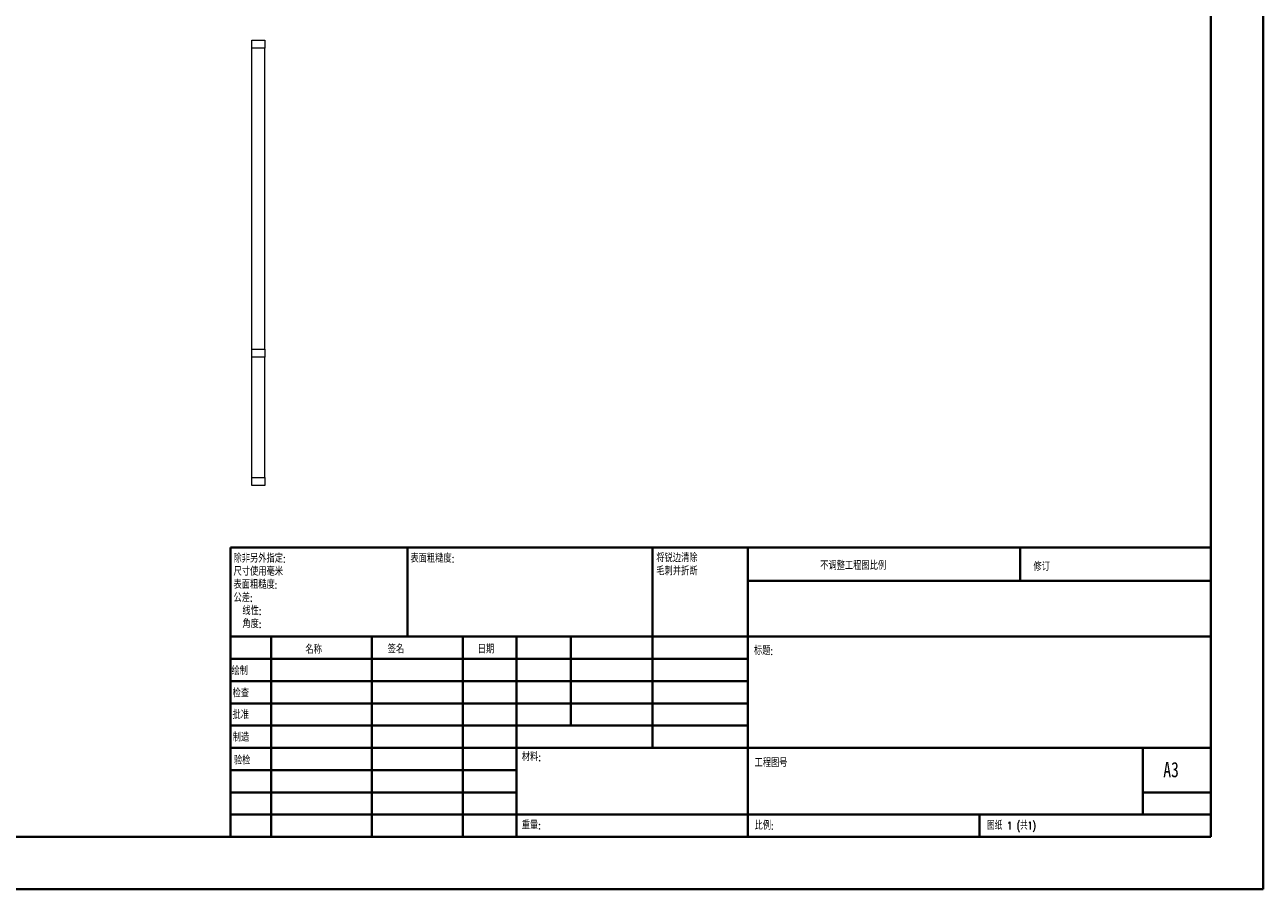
# Model space of a CAD drawing. Header units: millimetres. Extents: x 0 to 420, y 0 to 297.
# Tile 2 of 3: x 184 to 420, y 0 to 165. Entities that reach past the tile are written whole.
import ezdxf

# ---------------------------------------------------------------- set-up
doc = ezdxf.new("R2010")
doc.units = ezdxf.units.MM
doc.styles.add('SLDTEXTSTYLE0', font='TXT', dxfattribs={"width": 0.75, "bigfont": 'bigfont'})
doc.styles.add('SLDTEXTSTYLE1', font='TXT', dxfattribs={"width": 0.75})
doc.styles.add('SLDTEXTSTYLE2', font='TXT', dxfattribs={"width": 0.694444, "bigfont": 'bigfont'})

# ---------------------------------------------------------------- blocks, each defined once
blk = doc.blocks.new('SW_NOTE_0')
at = {"color": 0, "linetype": 'Continuous', "lineweight": 0, "char_height": 1.5, "attachment_point": 1, "style": 'SLDTEXTSTYLE0'}
for s, insert in [('\\M+18FAB锐边\\M+190B4\\M+18F9C', (0, 1.93)), ('\\M+196D1\\M+18E68\\M+19BF3\\M+190DC\\M+19266', (0, -0.57))]:
    blk.add_mtext(s, dxfattribs=dict(at, insert=insert))
blk = doc.blocks.new('SW_NOTE_1')
at = {"color": 0, "linetype": 'Continuous', "lineweight": 0, "char_height": 1.5, "attachment_point": 1, "style": 'SLDTEXTSTYLE0'}
for s, insert in [('\\M+18F9C\\M+194F1另\\M+18A4F\\M+18E77\\M+192E8:', (0, 1.93)), ('\\M+18EDA\\M+190A1\\M+18E67\\M+19770\\M+19F7C\\M+195C4', (0, -0.57)), ('\\M+1955C\\M+196CA\\M+19165糙\\M+19378:', (0, -3.07)), ('\\M+18CF6\\M+18DB7:', (0, -5.57)), ('线\\M+190AB:', (1.69, -8.07)), ('\\M+18A70\\M+19378:', (1.69, -10.57))]:
    blk.add_mtext(s, dxfattribs=dict(at, insert=insert))

msp = doc.modelspace()

# ---------------------------------------------------------------- linework, layer by layer
at = {"color": 7, "linetype": 'Continuous', "lineweight": 40}
for p, q in [((420.08, 0.21), (420.08, 297.21)), ((410.08, 287.21), (410.08, 10.21)), ((222.88, 65.46), (410.08, 65.46)), ((222.88, 65.46), (222.88, 10.21)), ((256.68, 48.46), (256.68, 65.46)), ((303.48, 65.46), (303.48, 27.21)), ((321.68, 65.46), (321.68, 10.21)), ((373.68, 59.09), (373.68, 65.46)), ((410.08, 59.09), (321.68, 59.09)), ((410.08, 48.46), (222.88, 48.46)), ((230.68, 48.46), (230.68, 10.21)), ((249.87, 48.46), (249.87, 10.21)), ((267.28, 48.46), (267.28, 10.21)), ((277.48, 10.21), (277.48, 48.46)), ((287.88, 31.46), (287.88, 48.46)), ((321.68, 44.21), (222.88, 44.21)), ((321.68, 39.96), (222.88, 39.96)), ((321.68, 35.71), (222.88, 35.71)), ((321.68, 31.46), (222.88, 31.46)), ((277.48, 27.21), (222.88, 27.21)), ((277.48, 27.21), (410.08, 27.21)), ((397.08, 14.46), (397.08, 27.21)), ((277.48, 22.96), (222.88, 22.96)), ((277.48, 18.71), (222.88, 18.71)), ((410.08, 18.71), (397.08, 18.71)), ((222.88, 14.46), (410.08, 14.46)), ((365.88, 10.21), (365.88, 14.46)), ((25.08, 10.21), (410.08, 10.21)), ((0.08, 0.21), (420.08, 0.21))]:
    msp.add_line(p, q, dxfattribs=at)
at = {"color": 7, "linetype": 'Continuous', "lineweight": 15}
for p, q in [((226.97, 162.36), (229.47, 162.36)), ((226.97, 160.86), (226.97, 162.36)), ((229.47, 160.86), (226.97, 160.86)), ((226.97, 103.36), (226.97, 160.86)), ((229.47, 162.36), (229.47, 160.86)), ((229.47, 103.36), (229.47, 160.86)), ((226.97, 103.36), (229.47, 103.36)), ((226.97, 101.86), (226.97, 103.36)), ((229.47, 101.86), (226.97, 101.86)), ((226.97, 78.86), (226.97, 101.86)), ((229.47, 103.36), (229.47, 101.86)), ((229.47, 78.86), (229.47, 101.86)), ((226.97, 78.86), (229.47, 78.86)), ((226.97, 77.36), (226.97, 78.86)), ((229.47, 78.86), (229.47, 77.36)), ((229.47, 77.36), (226.97, 77.36))]:
    msp.add_line(p, q, dxfattribs=at)

# ---------------------------------------------------------------- block references
at = {"color": 7, "linetype": 'Continuous', "lineweight": 0}
for name, p in [('SW_NOTE_1', (223.47, 62.2)), ('SW_NOTE_0', (304.19, 62.28))]:
    msp.add_blockref(name, p, dxfattribs=at)

# ---------------------------------------------------------------- texts
at = {"color": 7, "linetype": 'Continuous', "lineweight": 0, "attachment_point": 1}
for s, insert, char_height, style in [('\\M+1955C\\M+196CA\\M+19165糙\\M+19378:', (257.25, 64.13), 1.5, 'SLDTEXTSTYLE0'), ('\\M+19573调\\M+190AE\\M+18D48\\M+192F6图\\M+194E4\\M+197E1', (335.49, 62.75), 1.5, 'SLDTEXTSTYLE0'), ('\\M+18F43订', (376.21, 62.55), 1.5, 'SLDTEXTSTYLE0'), ('\\M+196BC\\M+18FCC', (237.2, 46.72), 1.5, 'SLDTEXTSTYLE0'), ('签\\M+196BC', (252.91, 46.78), 1.5, 'SLDTEXTSTYLE0'), ('\\M+193FA\\M+18AFA', (270.09, 46.79), 1.5, 'SLDTEXTSTYLE0'), ('标题:', (322.84, 46.49), 1.5, 'SLDTEXTSTYLE0'), ('绘\\M+190A7', (223.09, 42.64), 1.5, 'SLDTEXTSTYLE0'), ('检查', (223.29, 38.37), 1.5, 'SLDTEXTSTYLE0'), ('\\M+194E1\\M+18F79', (223.28, 34.28), 1.5, 'SLDTEXTSTYLE0'), ('\\M+190A7\\M+191A2', (223.33, 29.95), 1.5, 'SLDTEXTSTYLE0'), ('\\M+18DDE\\M+197BF:', (278.52, 26.2), 1.5, 'SLDTEXTSTYLE0'), ('验检', (223.55, 25.56), 1.5, 'SLDTEXTSTYLE0'), ('\\M+18D48\\M+192F6图\\M+18D86', (322.95, 25.08), 1.5, 'SLDTEXTSTYLE0'), ('A3', (401, 24.52), 2.91, 'SLDTEXTSTYLE1'), ('\\M+18F64\\M+197CA:', (278.5, 13.16), 1.4986, 'SLDTEXTSTYLE0'), ('\\M+194E4\\M+197E1:', (322.95, 13.11), 1.5, 'SLDTEXTSTYLE0'), ('图纸 1 (\\M+18BA41)', (367.36, 13.11), 1.5, 'SLDTEXTSTYLE2')]:
    msp.add_mtext(s, dxfattribs=dict(at, insert=insert, char_height=char_height, style=style))

doc.saveas('drawing.dxf')
